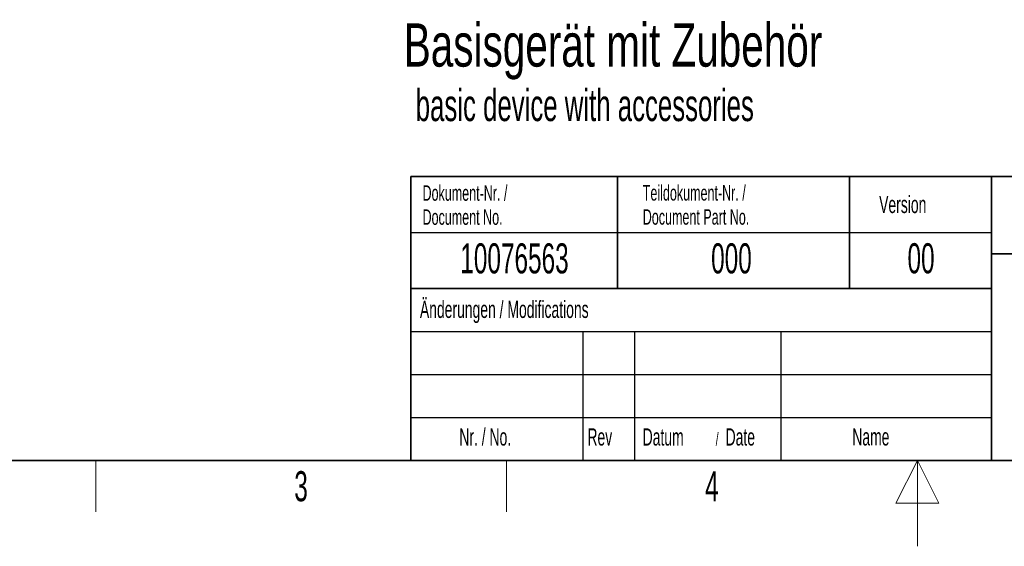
# Paper-space layout 'Blatt4' of a CAD drawing. Header units: millimetres. Extents: x 5 to 418, y 2 to 292.
# Tile 2 of 93: x 113 to 227, y 2 to 63. Entities that reach past the tile are written whole.
import ezdxf

# ---------------------------------------------------------------- set-up
doc = ezdxf.new("R2010")
doc.units = ezdxf.units.MM
doc.layers.add('SLD-0', color=7, linetype='Continuous')
doc.styles.add('SLDTEXTSTYLE0', font='TXT', dxfattribs={"width": 0.7})
doc.styles.add('SLDTEXTSTYLE1', font='TXT', dxfattribs={"width": 0.605})

psp = doc.layouts.new('Blatt4')

# ---------------------------------------------------------------- linework, layer by layer
at = {"layer": 'SLD-0', "lineweight": 35}
for p, q in [((158.12, 45), (225.62, 45)), ((158.12, 45), (158.12, 32)), ((182.12, 45), (182.12, 32)), ((209.12, 45), (209.12, 32)), ((225.62, 45), (225.62, 32)), ((225.62, 45), (266.33, 45)), ((225.62, 45), (225.62, 36)), ((225.62, 36), (266.33, 36)), ((225.62, 36), (225.62, 12)), ((158.12, 32), (158.12, 12)), ((158.12, 32), (225.62, 32)), ((225.62, 32), (225.62, 12)), ((26, 12), (408, 12)), ((158.12, 12), (225.62, 12)), ((225.62, 12), (266.33, 12))]:
    psp.add_line(p, q, dxfattribs=at)
at = {"layer": 'SLD-0'}
for p, q in [((158.12, 38.5), (225.62, 38.5)), ((158.12, 27), (225.62, 27)), ((178.12, 27), (178.12, 12)), ((184.12, 27), (184.12, 12)), ((201.12, 27), (201.12, 12)), ((158.12, 22), (225.62, 22)), ((158.12, 17), (225.62, 17))]:
    psp.add_line(p, q, dxfattribs=at)
at = {"layer": 'SLD-0', "lineweight": 25}
psp.add_line((158.12, 32), (225.62, 32), dxfattribs=at)
at = {"layer": 'SLD-0', "lineweight": 18}
for p, q in [((121.5, 6), (121.5, 12)), ((169.25, 6), (169.25, 12)), ((217, 12), (214.5, 7)), ((217, 2), (217, 12)), ((219.5, 7), (217, 12)), ((214.5, 7), (219.5, 7))]:
    psp.add_line(p, q, dxfattribs=at)

# ---------------------------------------------------------------- texts
at = {"layer": 'SLD-0', "color": 7, "attachment_point": 1}
for s, insert, char_height, style in [('Basisgerät mit Zubehör', (157.29, 62.82), 5.0271, 'SLDTEXTSTYLE0'), ('basic device with accessories', (158.68, 55.16), 3.7042, 'SLDTEXTSTYLE1')]:
    psp.add_mtext(s, dxfattribs=dict(at, insert=insert, char_height=char_height, style=style))
at = {"layer": 'SLD-0', "style": 'SLDTEXTSTYLE1'}
for s, insert, char_height, attachment_point in [('Dokument-Nr. /', (159.47, 43.99), 1.8, 1), ('Teildokument-Nr. /', (185.07, 44.01), 1.8, 1), ('Version', (212.55, 42.76), 2, 1), ('Document Part No.', (185.07, 41.21), 1.8, 1), ('Document No.', (159.47, 41.19), 1.8, 1), ('10076563', (170.16, 37.24), 3.5, 2), ('000', (195.38, 37.24), 3.5, 2), ('00', (217.42, 37.25), 3.5, 2), ('Änderungen / Modifications', (159.17, 30.56), 2, 1), ('Nr. / No.', (163.75, 15.72), 2, 1), ('Rev', (178.64, 15.72), 2, 1), ('Datum', (185.06, 15.72), 2, 1), ('/', (193.55, 15.22), 1.5, 1), ('Date', (194.7, 15.72), 2, 1), ('Name', (209.43, 15.73), 2, 1), ('3', (145.35, 10.74), 3.5, 2), ('4', (193.1, 10.74), 3.5, 2)]:
    psp.add_mtext(s, dxfattribs=dict(at, insert=insert, char_height=char_height, attachment_point=attachment_point))

doc.saveas('drawing.dxf')
